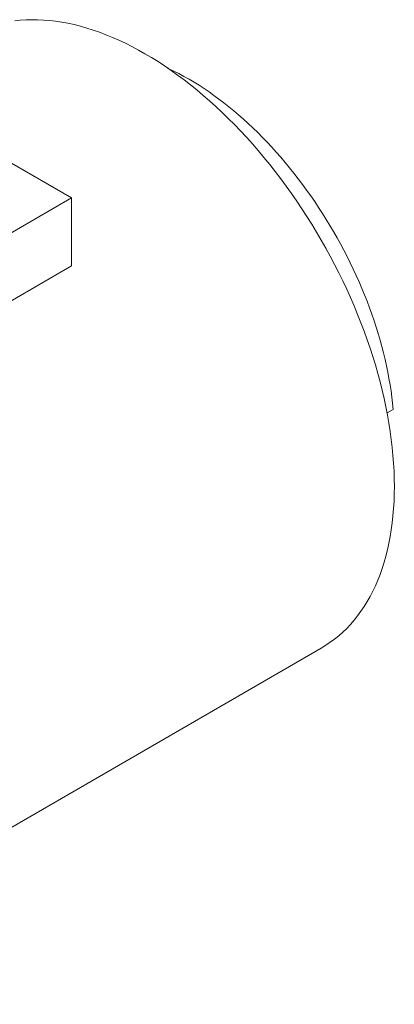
# Model space of a CAD drawing. Header units: inches. Extents: x 0.4 to 16.6, y 0.2 to 10.8.
# Tile 7 of 9: x 8.462 to 9.214, y 3.291 to 5.265. Entities that reach past the tile are written whole.
import ezdxf

# ---------------------------------------------------------------- set-up
doc = ezdxf.new("R2010")
doc.units = ezdxf.units.IN
doc.header["$MEASUREMENT"] = 0

msp = doc.modelspace()

# ---------------------------------------------------------------- linework, layer by layer
at = {"color": 7, "linetype": 'Continuous', "lineweight": 15}
for p, q in [((8.566073, 4.9075642), (8.4403868, 4.9801213)), ((8.0946685, 4.6354281), (8.566073, 4.9075642)), ((8.566073, 4.9075642), (8.566073, 4.7714741)), ((8.0946685, 4.499338), (8.566073, 4.7714741)), ((9.1996219, 4.4763984), (9.2118926, 4.4834822)), ((7.830088, 3.2905062), (9.0675249, 4.0048633))]:
    msp.add_line(p, q, dxfattribs=at)
at = {"color": 7, "linetype": 'Continuous', "lineweight": 15, "flags": 128}
for points in [[(9.2142543, 4.32917), (9.2140827, 4.3444094), (9.2135678, 4.3598365), (9.2127103, 4.3754408), (9.2115105, 4.3912115), (9.2099693, 4.4071379), (9.2080878, 4.4232089), (9.2058672, 4.4394138), (9.2033091, 4.4557411), (9.2004153, 4.47218), (9.1971876, 4.488719), (9.1936284, 4.5053468), (9.1897401, 4.522052), (9.1855253, 4.5388232), (9.1809869, 4.5556489), (9.176128, 4.5725175), (9.170952, 4.5894175), (9.1654624, 4.6063373), (9.159663, 4.6232653), (9.1535577, 4.64019), (9.1471508, 4.6570996), (9.1404466, 4.6739827), (9.1334496, 4.6908276), (9.1261649, 4.7076228), (9.1185971, 4.7243568), (9.1107517, 4.7410181), (9.102634, 4.7575954), (9.0942495, 4.7740771), (9.0856039, 4.7904521), (9.0767033, 4.8067092), (9.0675536, 4.8228371), (9.0581613, 4.8388249), (9.0485326, 4.8546615), (9.0386743, 4.8703362), (9.028593, 4.8858381), (9.0182957, 4.9011567), (9.0077894, 4.9162814), (8.9970813, 4.931202), (8.9861789, 4.945908), (8.9750894, 4.9603896), (8.9638206, 4.9746367), (8.9523802, 4.9886397), (8.940776, 5.0023888), (8.9290159, 5.0158747), (8.9171081, 5.0290881), (8.9050606, 5.04202), (8.8928818, 5.0546616), (8.8805799, 5.0670041), (8.8681635, 5.079039), (8.855641, 5.0907582), (8.843021, 5.1021536), (8.8303121, 5.1132174), (8.8175231, 5.1239421), (8.8046628, 5.1343202), (8.7917399, 5.1443447), (8.7787633, 5.1540086), (8.7657419, 5.1633054), (8.7526846, 5.1722287), (8.7396003, 5.1807723), (8.7264982, 5.1889306), (8.713387, 5.1966977), (8.7002758, 5.2040684), (8.6871736, 5.2110377), (8.6740894, 5.2176007), (8.6610321, 5.2237531), (8.6480107, 5.2294905), (8.6350341, 5.234809), (8.6221112, 5.239705), (8.6092508, 5.2441752), (8.5964618, 5.2482163), (8.583753, 5.2518259), (8.571133, 5.2550012), (8.5586105, 5.2577401), (8.546194, 5.2600409), (8.5338922, 5.2619019), (8.5217134, 5.2633217), (8.5096659, 5.2642995), (8.497758, 5.2648346), (8.485998, 5.2649266), (8.4743938, 5.2645754), (8.4629533, 5.2637813), (8.4516845, 5.2625448)], [(9.2118926, 4.4834822), (9.2106954, 4.4957105), (9.2092548, 4.5080421), (9.2075718, 4.5204697), (9.2056473, 4.5329859), (9.2034824, 4.5455833), (9.2010784, 4.5582543), (9.1984368, 4.5709914), (9.1955592, 4.583787), (9.1924472, 4.5966336), (9.1891027, 4.6095234), (9.1855277, 4.6224488), (9.1817244, 4.6354022), (9.1776949, 4.6483757), (9.1734417, 4.6613617), (9.1689673, 4.6743525), (9.1642744, 4.6873402), (9.1593658, 4.7003173), (9.1542444, 4.7132759), (9.1489132, 4.7262084), (9.1433754, 4.739107), (9.1376343, 4.7519641), (9.1316933, 4.764772), (9.1255561, 4.7775232), (9.1192261, 4.79021), (9.1127072, 4.8028248), (9.1060033, 4.8153602), (9.0991183, 4.8278087), (9.0920563, 4.8401629), (9.0848217, 4.8524154), (9.0774185, 4.864559), (9.0698513, 4.8765864), (9.0621246, 4.8884905), (9.054243, 4.9002641), (9.0462111, 4.9119004), (9.0380337, 4.9233922), (9.0297158, 4.9347329), (9.0212622, 4.9459156), (9.0126779, 4.9569338), (9.0039682, 4.9677808), (8.9951381, 4.9784502), (8.986193, 4.9889356), (8.9771381, 4.9992308), (8.9679788, 5.0093298), (8.9587207, 5.0192263), (8.9493691, 5.0289147), (8.9399297, 5.0383891), (8.9304081, 5.0476438), (8.9208099, 5.0566734), (8.9111409, 5.0654725), (8.9014068, 5.0740359), (8.8916134, 5.0823584), (8.8817666, 5.0904351), (8.8718721, 5.0982612), (8.8619359, 5.1058321), (8.851964, 5.1131432), (8.8419621, 5.1201902), (8.8319364, 5.1269689), (8.8218927, 5.1334752), (8.811837, 5.1397054), (8.8017753, 5.1456556), (8.7917137, 5.1513223), (8.781658, 5.1567022), (8.7716143, 5.1617921), (8.7615885, 5.1665889), (8.7598032, 5.1674132)], [(9.0675249, 4.0048633), (9.0675536, 4.00488), (9.0767033, 4.0104439), (9.0856039, 4.0164245), (9.0942495, 4.0228176), (9.102634, 4.0296188), (9.1107517, 4.0368235), (9.1185971, 4.0444267), (9.1261649, 4.0524232), (9.1334496, 4.0608076), (9.1404466, 4.069574), (9.1471508, 4.0787165), (9.1535577, 4.0882289), (9.159663, 4.0981045), (9.1654624, 4.1083366), (9.170952, 4.1189183), (9.176128, 4.1298423), (9.1809869, 4.1411009), (9.1855253, 4.1526867), (9.1897401, 4.1645916), (9.1936284, 4.1768074), (9.1971876, 4.1893259), (9.2004153, 4.2021383), (9.2033091, 4.2152359), (9.2058672, 4.2286099), (9.2080878, 4.2422508), (9.2099693, 4.2561496), (9.2115105, 4.2702965), (9.2127103, 4.284682), (9.2135678, 4.2992961), (9.2140827, 4.3141288), (9.2142543, 4.32917)]]:
    msp.add_lwpolyline(points, dxfattribs=at)

doc.saveas('drawing.dxf')
